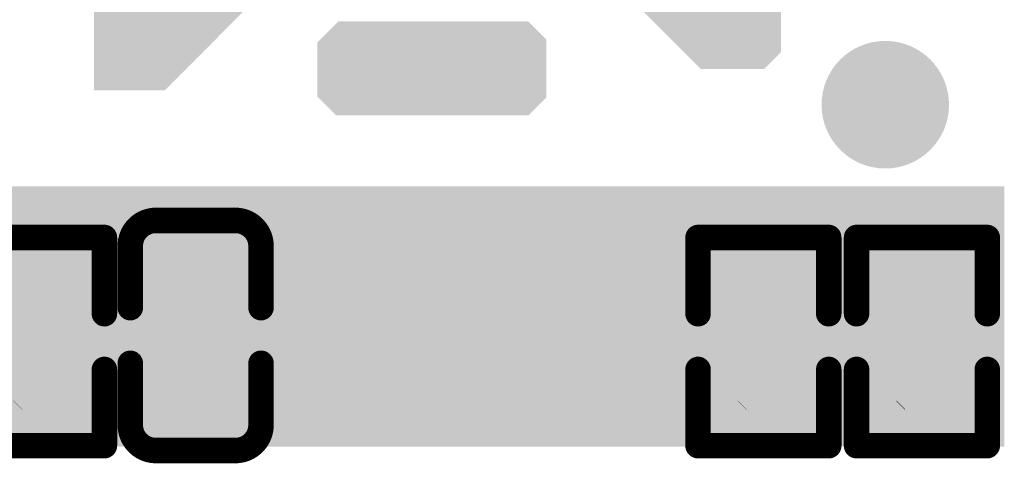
# Model space of a CAD drawing. Header units: inches. Extents: x 0.993 to 1.777, y -0.01 to 0.861.
# Tile 11 of 13: x 1.301 to 1.533, y 0.527 to 0.631. Entities that reach past the tile are written whole.
import ezdxf

# ---------------------------------------------------------------- set-up
doc = ezdxf.new("R2010")
doc.units = ezdxf.units.IN
doc.header["$MEASUREMENT"] = 0
for name, color, linetype in [('Bottom Layer', 5, 'Continuous'), ('Bottom Paste', 16, 'Continuous'), ('Bottom Solder', 6, 'Continuous'), ('Mechanical 15', 56, 'Continuous'), ('Mechanical 4', 56, 'Continuous'), ('Mechanical 5', 56, 'Continuous'), ('Pad Holes', 156, 'Continuous'), ('Top Layer', 1, 'Continuous'), ('Top Overlay', 2, 'Continuous'), ('Top Paste', 8, 'Continuous'), ('Top Solder', 216, 'Continuous')]:
    doc.layers.add(name, color=color, linetype=linetype)

# ---------------------------------------------------------------- blocks, each defined once
blk = doc.blocks.new('_0201_27')
at = {"layer": 'Mechanical 4'}
blk.add_hatch(color=56, dxfattribs=at).paths.add_polyline_path([(0.01252, 0.00591), (0.01252, -0.0059), (-0.01111, -0.0059), (-0.01111, 0.00591)])
at = {"layer": 'Mechanical 5'}
for points in [[(-0.01111, 0.00591), (-0.01111, -0.0059), (-0.0052, -0.0059), (-0.0052, 0.00591)], [(0.01252, 0.00591), (0.01252, -0.0059), (0.00661, -0.0059), (0.00661, 0.00591)]]:
    blk.add_hatch(color=56, dxfattribs=at).paths.add_polyline_path(points)
at = {"layer": 'Top Layer'}
for points in [[(-0.01477, 0.00638), (-0.00284, 0.00638), (-0.00284, -0.00638), (-0.01477, -0.00638)], [(0.00425, 0.00638), (0.01618, 0.00638), (0.01618, -0.00638), (0.00425, -0.00638)]]:
    blk.add_hatch(color=1, dxfattribs=at).paths.add_polyline_path(points)
at = {"layer": 'Top Paste'}
for points in [[(-0.01477, 0.00638), (-0.00284, 0.00638), (-0.00284, -0.00638), (-0.01477, -0.00638)], [(-0.00248, 0.00543), (-0.00248, -0.00543), (-0.00343, -0.00638), (-0.01383, -0.00638), (-0.01477, -0.00543), (-0.01477, 0.00543), (-0.01383, 0.00638), (-0.00343, 0.00638)], [(0.00389, 0.00543), (0.00389, -0.00543), (0.00484, -0.00638), (0.01524, -0.00638), (0.01618, -0.00543), (0.01618, 0.00543), (0.01524, 0.00638), (0.00484, 0.00638)], [(0.00425, 0.00638), (0.01618, 0.00638), (0.01618, -0.00638), (0.00425, -0.00638)]]:
    blk.add_hatch(color=8, dxfattribs=at).paths.add_polyline_path(points)
at = {"layer": 'Top Solder'}
for points in [[(-0.01877, 0.01038), (0.00116, 0.01038), (0.00116, -0.01038), (-0.01877, -0.01038)], [(0.00025, 0.01038), (0.02018, 0.01038), (0.02018, -0.01038), (0.00025, -0.01038)]]:
    blk.add_hatch(color=216, dxfattribs=at).paths.add_polyline_path(points)
at = {"layer": 'Mechanical 15'}
blk.add_lwpolyline([(0.01465, -0.006, 0.0001, 0.0001, 0), (0.01665, -0.004, 0.0001, 0.0001, 0)], format="xyseb", dxfattribs=at)
for points in [[(0.01662, -0.004, 0.00005, 0.00005, 1), (0.01667, -0.004, 0.00005, 0.00005, 1)], [(0.01462, -0.006, 0.00005, 0.00005, 1), (0.01467, -0.006, 0.00005, 0.00005, 1)]]:
    blk.add_lwpolyline(points, format="xyseb", close=True, dxfattribs=at)
at = {"layer": 'Top Overlay'}
for points in [[(-0.02377, -0.01538, 0.006, 0.006, 0), (-0.02377, 0.01538, 0.006, 0.006, 0)], [(-0.00584, 0.01538, 0.006, 0.006, 0), (-0.02377, 0.01538, 0.006, 0.006, 0)], [(0.02518, 0.01538, 0.006, 0.006, 0), (0.00725, 0.01538, 0.006, 0.006, 0)], [(0.02518, -0.01538, 0.006, 0.006, 0), (0.02518, 0.01538, 0.006, 0.006, 0)], [(-0.00584, -0.01538, 0.006, 0.006, 0), (-0.02377, -0.01538, 0.006, 0.006, 0)], [(0.02518, -0.01538, 0.006, 0.006, 0), (0.00725, -0.01538, 0.006, 0.006, 0)]]:
    blk.add_lwpolyline(points, format="xyseb", dxfattribs=at)
for points in [[(-0.02527, 0.01538, 0.003, 0.003, 1), (-0.02227, 0.01538, 0.003, 0.003, 1)], [(-0.02527, 0.01538, 0.003, 0.003, 1), (-0.02227, 0.01538, 0.003, 0.003, 1)], [(-0.00734, 0.01538, 0.003, 0.003, 1), (-0.00434, 0.01538, 0.003, 0.003, 1)], [(0.00575, 0.01538, 0.003, 0.003, 1), (0.00875, 0.01538, 0.003, 0.003, 1)], [(0.02368, 0.01538, 0.003, 0.003, 1), (0.02668, 0.01538, 0.003, 0.003, 1)], [(0.02368, 0.01538, 0.003, 0.003, 1), (0.02668, 0.01538, 0.003, 0.003, 1)], [(-0.02527, -0.01538, 0.003, 0.003, 1), (-0.02227, -0.01538, 0.003, 0.003, 1)], [(-0.02527, -0.01538, 0.003, 0.003, 1), (-0.02227, -0.01538, 0.003, 0.003, 1)], [(-0.00734, -0.01538, 0.003, 0.003, 1), (-0.00434, -0.01538, 0.003, 0.003, 1)], [(0.00575, -0.01538, 0.003, 0.003, 1), (0.00875, -0.01538, 0.003, 0.003, 1)], [(0.02368, -0.01538, 0.003, 0.003, 1), (0.02668, -0.01538, 0.003, 0.003, 1)], [(0.02368, -0.01538, 0.003, 0.003, 1), (0.02668, -0.01538, 0.003, 0.003, 1)]]:
    blk.add_lwpolyline(points, format="xyseb", close=True, dxfattribs=at)
blk = doc.blocks.new('_0201_28')
at = {"layer": 'Mechanical 4'}
blk.add_hatch(color=56, dxfattribs=at).paths.add_polyline_path([(0.01252, 0.00591), (0.01252, -0.0059), (-0.01111, -0.0059), (-0.01111, 0.00591)])
at = {"layer": 'Mechanical 5'}
for points in [[(-0.01111, 0.00591), (-0.01111, -0.0059), (-0.0052, -0.0059), (-0.0052, 0.00591)], [(0.01252, 0.00591), (0.01252, -0.0059), (0.00661, -0.0059), (0.00661, 0.00591)]]:
    blk.add_hatch(color=56, dxfattribs=at).paths.add_polyline_path(points)
at = {"layer": 'Top Layer'}
for points in [[(-0.00582, 0.00638), (-0.01179, 0.00638), (-0.01477, 0.0034), (-0.01477, -0.00339), (-0.01179, -0.00638), (-0.00582, -0.00638), (-0.00284, -0.00339), (-0.00284, 0.0034)], [(0.0132, 0.00638), (0.00723, 0.00638), (0.00425, 0.0034), (0.00425, -0.00339), (0.00723, -0.00638), (0.0132, -0.00638), (0.01618, -0.00339), (0.01618, 0.0034)]]:
    blk.add_hatch(color=1, dxfattribs=at).paths.add_polyline_path(points)
at = {"layer": 'Top Paste'}
for points in [[(-0.00582, 0.00638), (-0.01179, 0.00638), (-0.01477, 0.0034), (-0.01477, -0.00339), (-0.01179, -0.00638), (-0.00582, -0.00638), (-0.00284, -0.00339), (-0.00284, 0.0034)], [(-0.00248, 0.00543), (-0.00248, -0.00543), (-0.00343, -0.00638), (-0.01383, -0.00638), (-0.01477, -0.00543), (-0.01477, 0.00543), (-0.01383, 0.00638), (-0.00343, 0.00638)], [(0.00389, 0.00543), (0.00389, -0.00543), (0.00484, -0.00638), (0.01524, -0.00638), (0.01618, -0.00543), (0.01618, 0.00543), (0.01524, 0.00638), (0.00484, 0.00638)], [(0.0132, 0.00638), (0.00723, 0.00638), (0.00425, 0.0034), (0.00425, -0.00339), (0.00723, -0.00638), (0.0132, -0.00638), (0.01618, -0.00339), (0.01618, 0.0034)]]:
    blk.add_hatch(color=8, dxfattribs=at).paths.add_polyline_path(points)
at = {"layer": 'Top Solder'}
for points in [[(-0.00382, 0.01038), (-0.01379, 0.01038), (-0.01877, 0.0054), (-0.01877, -0.00539), (-0.01379, -0.01038), (-0.00382, -0.01038), (0.00116, -0.00539), (0.00116, 0.0054)], [(0.0152, 0.01038), (0.00523, 0.01038), (0.00025, 0.0054), (0.00025, -0.00539), (0.00523, -0.01038), (0.0152, -0.01038), (0.02018, -0.00539), (0.02018, 0.0054)]]:
    blk.add_hatch(color=216, dxfattribs=at).paths.add_polyline_path(points)
at = {"layer": 'Mechanical 15'}
blk.add_lwpolyline([(0.01465, -0.006, 0.0001, 0.0001, 0), (0.01665, -0.004, 0.0001, 0.0001, 0)], format="xyseb", dxfattribs=at)
for points in [[(0.01662, -0.004, 0.00005, 0.00005, 1), (0.01667, -0.004, 0.00005, 0.00005, 1)], [(0.01462, -0.006, 0.00005, 0.00005, 1), (0.01467, -0.006, 0.00005, 0.00005, 1)]]:
    blk.add_lwpolyline(points, format="xyseb", close=True, dxfattribs=at)
at = {"layer": 'Top Overlay'}
for points in [[(-0.00584, 0.01538, 0.006, 0.006, 0), (-0.02377, 0.01538, 0.006, 0.006, 0)], [(-0.02377, -0.01538, 0.006, 0.006, 0), (-0.02377, 0.01538, 0.006, 0.006, 0)], [(0.02518, 0.01538, 0.006, 0.006, 0), (0.00725, 0.01538, 0.006, 0.006, 0)], [(0.02518, -0.01538, 0.006, 0.006, 0), (0.02518, 0.01538, 0.006, 0.006, 0)], [(-0.00584, -0.01538, 0.006, 0.006, 0), (-0.02377, -0.01538, 0.006, 0.006, 0)], [(0.02518, -0.01538, 0.006, 0.006, 0), (0.00725, -0.01538, 0.006, 0.006, 0)]]:
    blk.add_lwpolyline(points, format="xyseb", dxfattribs=at)
for points in [[(-0.02527, 0.01538, 0.003, 0.003, 1), (-0.02227, 0.01538, 0.003, 0.003, 1)], [(-0.02527, 0.01538, 0.003, 0.003, 1), (-0.02227, 0.01538, 0.003, 0.003, 1)], [(-0.00734, 0.01538, 0.003, 0.003, 1), (-0.00434, 0.01538, 0.003, 0.003, 1)], [(0.00575, 0.01538, 0.003, 0.003, 1), (0.00875, 0.01538, 0.003, 0.003, 1)], [(0.02368, 0.01538, 0.003, 0.003, 1), (0.02668, 0.01538, 0.003, 0.003, 1)], [(0.02368, 0.01538, 0.003, 0.003, 1), (0.02668, 0.01538, 0.003, 0.003, 1)], [(-0.02527, -0.01538, 0.003, 0.003, 1), (-0.02227, -0.01538, 0.003, 0.003, 1)], [(-0.02527, -0.01538, 0.003, 0.003, 1), (-0.02227, -0.01538, 0.003, 0.003, 1)], [(-0.00734, -0.01538, 0.003, 0.003, 1), (-0.00434, -0.01538, 0.003, 0.003, 1)], [(0.00575, -0.01538, 0.003, 0.003, 1), (0.00875, -0.01538, 0.003, 0.003, 1)], [(0.02368, -0.01538, 0.003, 0.003, 1), (0.02668, -0.01538, 0.003, 0.003, 1)], [(0.02368, -0.01538, 0.003, 0.003, 1), (0.02668, -0.01538, 0.003, 0.003, 1)]]:
    blk.add_lwpolyline(points, format="xyseb", close=True, dxfattribs=at)
blk = doc.blocks.new('_0201_31')
at = {"layer": 'Mechanical 4'}
blk.add_hatch(color=56, dxfattribs=at).paths.add_polyline_path([(0.01252, 0.00591), (0.01252, -0.0059), (-0.01111, -0.0059), (-0.01111, 0.00591)])
at = {"layer": 'Mechanical 5'}
for points in [[(-0.01111, 0.00591), (-0.01111, -0.0059), (-0.0052, -0.0059), (-0.0052, 0.00591)], [(0.01252, 0.00591), (0.01252, -0.0059), (0.00661, -0.0059), (0.00661, 0.00591)]]:
    blk.add_hatch(color=56, dxfattribs=at).paths.add_polyline_path(points)
at = {"layer": 'Top Layer'}
for points in [[(-0.01477, 0.00638), (-0.00284, 0.00638), (-0.00284, -0.00638), (-0.01477, -0.00638)], [(0.00425, 0.00638), (0.01618, 0.00638), (0.01618, -0.00638), (0.00425, -0.00638)]]:
    blk.add_hatch(color=1, dxfattribs=at).paths.add_polyline_path(points)
at = {"layer": 'Top Paste'}
for points in [[(-0.01477, 0.00638), (-0.00284, 0.00638), (-0.00284, -0.00638), (-0.01477, -0.00638)], [(-0.00248, 0.00543), (-0.00248, -0.00543), (-0.00343, -0.00638), (-0.01383, -0.00638), (-0.01477, -0.00543), (-0.01477, 0.00543), (-0.01383, 0.00638), (-0.00343, 0.00638)], [(0.00389, 0.00543), (0.00389, -0.00543), (0.00484, -0.00638), (0.01524, -0.00638), (0.01618, -0.00543), (0.01618, 0.00543), (0.01524, 0.00638), (0.00484, 0.00638)], [(0.00425, 0.00638), (0.01618, 0.00638), (0.01618, -0.00638), (0.00425, -0.00638)]]:
    blk.add_hatch(color=8, dxfattribs=at).paths.add_polyline_path(points)
at = {"layer": 'Top Solder'}
for points in [[(-0.01877, 0.01038), (0.00116, 0.01038), (0.00116, -0.01038), (-0.01877, -0.01038)], [(0.00025, 0.01038), (0.02018, 0.01038), (0.02018, -0.01038), (0.00025, -0.01038)]]:
    blk.add_hatch(color=216, dxfattribs=at).paths.add_polyline_path(points)
at = {"layer": 'Mechanical 15'}
blk.add_lwpolyline([(0.01465, -0.006, 0.0001, 0.0001, 0), (0.01665, -0.004, 0.0001, 0.0001, 0)], format="xyseb", dxfattribs=at)
for points in [[(0.01662, -0.004, 0.00005, 0.00005, 1), (0.01667, -0.004, 0.00005, 0.00005, 1)], [(0.01462, -0.006, 0.00005, 0.00005, 1), (0.01467, -0.006, 0.00005, 0.00005, 1)]]:
    blk.add_lwpolyline(points, format="xyseb", close=True, dxfattribs=at)
at = {"layer": 'Top Overlay'}
for points in [[(-0.00584, 0.01538, 0.006, 0.006, 0), (-0.02377, 0.01538, 0.006, 0.006, 0)], [(-0.02377, -0.01538, 0.006, 0.006, 0), (-0.02377, 0.01538, 0.006, 0.006, 0)], [(0.02518, 0.01538, 0.006, 0.006, 0), (0.00725, 0.01538, 0.006, 0.006, 0)], [(0.02518, -0.01538, 0.006, 0.006, 0), (0.02518, 0.01538, 0.006, 0.006, 0)], [(-0.00584, -0.01538, 0.006, 0.006, 0), (-0.02377, -0.01538, 0.006, 0.006, 0)], [(0.02518, -0.01538, 0.006, 0.006, 0), (0.00725, -0.01538, 0.006, 0.006, 0)]]:
    blk.add_lwpolyline(points, format="xyseb", dxfattribs=at)
for points in [[(-0.02527, 0.01538, 0.003, 0.003, 1), (-0.02227, 0.01538, 0.003, 0.003, 1)], [(-0.02527, 0.01538, 0.003, 0.003, 1), (-0.02227, 0.01538, 0.003, 0.003, 1)], [(-0.00734, 0.01538, 0.003, 0.003, 1), (-0.00434, 0.01538, 0.003, 0.003, 1)], [(0.00575, 0.01538, 0.003, 0.003, 1), (0.00875, 0.01538, 0.003, 0.003, 1)], [(0.02368, 0.01538, 0.003, 0.003, 1), (0.02668, 0.01538, 0.003, 0.003, 1)], [(0.02368, 0.01538, 0.003, 0.003, 1), (0.02668, 0.01538, 0.003, 0.003, 1)], [(-0.02527, -0.01538, 0.003, 0.003, 1), (-0.02227, -0.01538, 0.003, 0.003, 1)], [(-0.02527, -0.01538, 0.003, 0.003, 1), (-0.02227, -0.01538, 0.003, 0.003, 1)], [(-0.00734, -0.01538, 0.003, 0.003, 1), (-0.00434, -0.01538, 0.003, 0.003, 1)], [(0.00575, -0.01538, 0.003, 0.003, 1), (0.00875, -0.01538, 0.003, 0.003, 1)], [(0.02368, -0.01538, 0.003, 0.003, 1), (0.02668, -0.01538, 0.003, 0.003, 1)], [(0.02368, -0.01538, 0.003, 0.003, 1), (0.02668, -0.01538, 0.003, 0.003, 1)]]:
    blk.add_lwpolyline(points, format="xyseb", close=True, dxfattribs=at)
blk = doc.blocks.new('USB_TYPE_C_16PIN_A_B_46')
at = {"layer": 'Bottom Layer'}
for points in [[(0.09832, 0.11281), (0.09832, 0.13643), (0.15147, 0.13643), (0.15147, 0.11281)], [(0.09832, 0.08131), (0.09832, 0.10493), (0.15147, 0.10493), (0.15147, 0.08131)], [(0.15147, 0.07344), (0.15147, 0.06162), (0.09832, 0.06162), (0.09832, 0.07344)], [(0.15147, 0.05375), (0.15147, 0.04194), (0.09832, 0.04194), (0.09832, 0.05375)], [(0.15147, 0.03407), (0.15147, 0.02225), (0.09832, 0.02225), (0.09832, 0.03407)], [(0.15147, 0.01438), (0.15147, 0.00257), (0.09832, 0.00257), (0.09832, 0.01438)], [(0.15147, -0.0053), (0.15147, -0.01712), (0.09832, -0.01712), (0.09832, -0.0053)], [(0.09832, -0.0368), (0.09832, -0.02499), (0.15147, -0.02499), (0.15147, -0.0368)], [(0.09832, -0.05649), (0.09832, -0.04467), (0.15147, -0.04467), (0.15147, -0.05649)], [(0.09832, -0.07617), (0.09832, -0.06436), (0.15147, -0.06436), (0.15147, -0.07617)], [(0.15147, -0.08404), (0.15147, -0.10767), (0.09832, -0.10767), (0.09832, -0.08404)]]:
    blk.add_hatch(color=5, dxfattribs=at).paths.add_polyline_path(points)
at = {"layer": 'Bottom Paste'}
for points in [[(0.09832, 0.11281), (0.09832, 0.13643), (0.15147, 0.13643), (0.15147, 0.11281)], [(0.09832, 0.08131), (0.09832, 0.10493), (0.15147, 0.10493), (0.15147, 0.08131)], [(0.15147, 0.07344), (0.15147, 0.06162), (0.09832, 0.06162), (0.09832, 0.07344)], [(0.15147, 0.05375), (0.15147, 0.04194), (0.09832, 0.04194), (0.09832, 0.05375)], [(0.15147, 0.03407), (0.15147, 0.02225), (0.09832, 0.02225), (0.09832, 0.03407)], [(0.15147, 0.01438), (0.15147, 0.00257), (0.09832, 0.00257), (0.09832, 0.01438)], [(0.15147, -0.0053), (0.15147, -0.01712), (0.09832, -0.01712), (0.09832, -0.0053)], [(0.09832, -0.0368), (0.09832, -0.02499), (0.15147, -0.02499), (0.15147, -0.0368)], [(0.09832, -0.05649), (0.09832, -0.04467), (0.15147, -0.04467), (0.15147, -0.05649)], [(0.09832, -0.07617), (0.09832, -0.06436), (0.15147, -0.06436), (0.15147, -0.07617)], [(0.15147, -0.08404), (0.15147, -0.10767), (0.09832, -0.10767), (0.09832, -0.08404)]]:
    blk.add_hatch(color=16, dxfattribs=at).paths.add_polyline_path(points)
at = {"layer": 'Bottom Solder'}
for points in [[(0.09432, 0.1088), (0.09432, 0.14043), (0.15547, 0.14043), (0.15547, 0.1088)], [(0.09432, 0.07731), (0.09432, 0.10893), (0.15547, 0.10893), (0.15547, 0.07731)], [(0.15547, 0.07744), (0.15547, 0.05762), (0.09432, 0.05762), (0.09432, 0.07744)], [(0.15547, 0.05775), (0.15547, 0.03794), (0.09432, 0.03794), (0.09432, 0.05775)], [(0.15547, 0.03807), (0.15547, 0.01825), (0.09432, 0.01825), (0.09432, 0.03807)], [(0.15547, 0.01838), (0.15547, -0.00143), (0.09432, -0.00143), (0.09432, 0.01838)], [(0.15547, -0.0013), (0.15547, -0.02112), (0.09432, -0.02112), (0.09432, -0.0013)], [(0.09432, -0.0408), (0.09432, -0.02099), (0.15547, -0.02099), (0.15547, -0.0408)], [(0.09432, -0.06049), (0.09432, -0.04067), (0.15547, -0.04067), (0.15547, -0.06049)], [(0.09432, -0.08017), (0.09432, -0.06036), (0.15547, -0.06036), (0.15547, -0.08017)], [(0.15547, -0.08005), (0.15547, -0.11167), (0.09432, -0.11167), (0.09432, -0.08005)]]:
    blk.add_hatch(color=6, dxfattribs=at).paths.add_polyline_path(points)
h = blk.add_hatch(color=6, dxfattribs=at)
edge = h.paths.add_edge_path()
edge.add_arc((0.0751, 0.11241), 0.004, 0, 360)
at = {"layer": 'Pad Holes'}
h = blk.add_hatch(color=7, dxfattribs=at)
edge = h.paths.add_edge_path()
edge.add_arc((0.0751, 0.11241), 0.015, 0, 360)
at = {"layer": 'Top Solder'}
h = blk.add_hatch(color=216, dxfattribs=at)
edge = h.paths.add_edge_path()
edge.add_arc((0.0751, 0.11241), 0.004, 0, 360)
blk = doc.blocks.new('C0201_47')
at = {"layer": 'Mechanical 4'}
blk.add_hatch(color=56, dxfattribs=at).paths.add_polyline_path([(0.01166, 0.00521), (0.01166, -0.0066), (-0.01196, -0.0066), (-0.01196, 0.00521)])
at = {"layer": 'Mechanical 5'}
for points in [[(-0.01196, 0.00521), (-0.01196, -0.0066), (-0.00606, -0.0066), (-0.00606, 0.00521)], [(0.01166, 0.00521), (0.01166, -0.0066), (0.00576, -0.0066), (0.00576, 0.00521)]]:
    blk.add_hatch(color=56, dxfattribs=at).paths.add_polyline_path(points)
at = {"layer": 'Top Layer'}
for points in [[(-0.0182, 0.00569), (-0.00369, 0.00569), (-0.00369, -0.00707), (-0.0182, -0.00707)], [(0.00339, 0.00569), (0.0179, 0.00569), (0.0179, -0.00707), (0.00339, -0.00707)]]:
    blk.add_hatch(color=1, dxfattribs=at).paths.add_polyline_path(points)
at = {"layer": 'Top Paste'}
for points in [[(-0.0182, 0.00569), (-0.00369, 0.00569), (-0.00369, -0.00707), (-0.0182, -0.00707)], [(-0.00334, 0.00474), (-0.00334, -0.00612), (-0.00428, -0.00707), (-0.01725, -0.00707), (-0.0182, -0.00612), (-0.0182, 0.00474), (-0.01725, 0.00569), (-0.00428, 0.00569)], [(0.00304, 0.00474), (0.00304, -0.00612), (0.00398, -0.00707), (0.01695, -0.00707), (0.0179, -0.00612), (0.0179, 0.00474), (0.01695, 0.00569), (0.00398, 0.00569)], [(0.00339, 0.00569), (0.0179, 0.00569), (0.0179, -0.00707), (0.00339, -0.00707)]]:
    blk.add_hatch(color=8, dxfattribs=at).paths.add_polyline_path(points)
at = {"layer": 'Top Solder'}
for points in [[(-0.0222, 0.00969), (0.00031, 0.00969), (0.00031, -0.01107), (-0.0222, -0.01107)], [(-0.00061, 0.00969), (0.0219, 0.00969), (0.0219, -0.01107), (-0.00061, -0.01107)]]:
    blk.add_hatch(color=216, dxfattribs=at).paths.add_polyline_path(points)
at = {"layer": 'Top Overlay'}
for points in [[(-0.0272, 0.00869, 0.006, 0.006, -0.414214), (-0.0212, 0.01469, 0.006, 0.006, 0)], [(-0.0212, 0.01469, 0.006, 0.006, 0), (-0.00669, 0.01469, 0.006, 0.006, 0)], [(0.00639, 0.01469, 0.006, 0.006, 0), (0.0209, 0.01469, 0.006, 0.006, 0)], [(0.0209, 0.01469, 0.006, 0.006, -0.414214), (0.0269, 0.00869, 0.006, 0.006, 0)], [(-0.0272, 0.00869, 0.006, 0.006, 0), (-0.0272, -0.01007, 0.006, 0.006, 0)], [(0.0269, 0.00869, 0.006, 0.006, 0), (0.0269, -0.01007, 0.006, 0.006, 0)], [(-0.0212, -0.01607, 0.006, 0.006, -0.414214), (-0.0272, -0.01007, 0.006, 0.006, 0)], [(0.0269, -0.01007, 0.006, 0.006, -0.414214), (0.0209, -0.01607, 0.006, 0.006, 0)], [(-0.0212, -0.01607, 0.006, 0.006, 0), (-0.00669, -0.01607, 0.006, 0.006, 0)], [(0.00639, -0.01607, 0.006, 0.006, 0), (0.0209, -0.01607, 0.006, 0.006, 0)]]:
    blk.add_lwpolyline(points, format="xyseb", dxfattribs=at)
for points in [[(-0.0227, 0.01469, 0.003, 0.003, 1), (-0.0197, 0.01469, 0.003, 0.003, 1)], [(-0.0227, 0.01469, 0.003, 0.003, 1), (-0.0197, 0.01469, 0.003, 0.003, 1)], [(-0.00819, 0.01469, 0.003, 0.003, 1), (-0.00519, 0.01469, 0.003, 0.003, 1)], [(0.00489, 0.01469, 0.003, 0.003, 1), (0.00789, 0.01469, 0.003, 0.003, 1)], [(0.0194, 0.01469, 0.003, 0.003, 1), (0.0224, 0.01469, 0.003, 0.003, 1)], [(0.0194, 0.01469, 0.003, 0.003, 1), (0.0224, 0.01469, 0.003, 0.003, 1)], [(-0.0287, 0.00869, 0.003, 0.003, 1), (-0.0257, 0.00869, 0.003, 0.003, 1)], [(-0.0287, 0.00869, 0.003, 0.003, 1), (-0.0257, 0.00869, 0.003, 0.003, 1)], [(0.0254, 0.00869, 0.003, 0.003, 1), (0.0284, 0.00869, 0.003, 0.003, 1)], [(0.0254, 0.00869, 0.003, 0.003, 1), (0.0284, 0.00869, 0.003, 0.003, 1)], [(-0.0287, -0.01007, 0.003, 0.003, 1), (-0.0257, -0.01007, 0.003, 0.003, 1)], [(-0.0287, -0.01007, 0.003, 0.003, 1), (-0.0257, -0.01007, 0.003, 0.003, 1)], [(0.0254, -0.01007, 0.003, 0.003, 1), (0.0284, -0.01007, 0.003, 0.003, 1)], [(0.0254, -0.01007, 0.003, 0.003, 1), (0.0284, -0.01007, 0.003, 0.003, 1)], [(-0.0227, -0.01607, 0.003, 0.003, 1), (-0.0197, -0.01607, 0.003, 0.003, 1)], [(-0.0227, -0.01607, 0.003, 0.003, 1), (-0.0197, -0.01607, 0.003, 0.003, 1)], [(-0.00819, -0.01607, 0.003, 0.003, 1), (-0.00519, -0.01607, 0.003, 0.003, 1)], [(0.00489, -0.01607, 0.003, 0.003, 1), (0.00789, -0.01607, 0.003, 0.003, 1)], [(0.0194, -0.01607, 0.003, 0.003, 1), (0.0224, -0.01607, 0.003, 0.003, 1)], [(0.0194, -0.01607, 0.003, 0.003, 1), (0.0224, -0.01607, 0.003, 0.003, 1)]]:
    blk.add_lwpolyline(points, format="xyseb", close=True, dxfattribs=at)

msp = doc.modelspace()

# ---------------------------------------------------------------- hatches: boundary and pattern name
at = {"layer": 'Bottom Layer'}
for points in [[(1.3185, 0.6144), (1.3185, 0.6509), (1.3471, 0.6795), (1.454, 0.6795), (1.4802, 0.6533), (1.4802, 0.62333), (1.47624, 0.61936), (1.46134, 0.61936), (1.444, 0.6367), (1.3575, 0.6367), (1.3352, 0.6144)], [(1.3711, 0.6129), (1.3711, 0.6256), (1.3761, 0.6306), (1.4207, 0.6306), (1.425, 0.6263), (1.425, 0.6127), (1.4208, 0.6085), (1.3755, 0.6085)]]:
    msp.add_hatch(color=5, dxfattribs=at).paths.add_polyline_path(points)

# ---------------------------------------------------------------- block references
for name, p, rotation in [('USB_TYPE_C_16PIN_A_B_46', (1.39233, 0.68609), 270), ('C0201_47', (1.34176, 0.55688), 90), ('_0201_31', (1.3056, 0.556), 270), ('_0201_28', (1.47606, 0.556), 270), ('_0201_27', (1.51336, 0.556), 270)]:
    msp.add_blockref(name, p, dxfattribs=dict(rotation=rotation))

doc.saveas('drawing.dxf')
